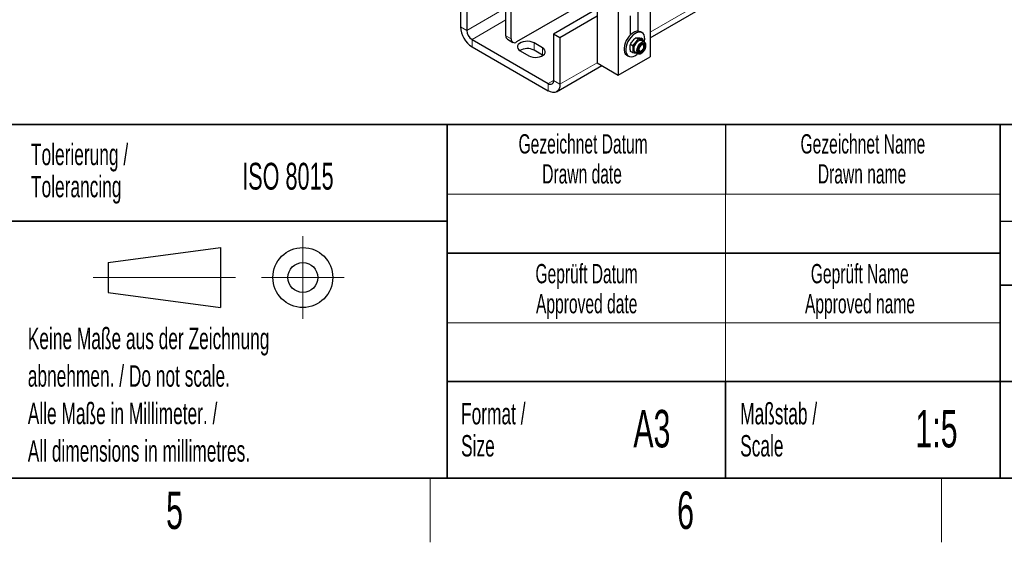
# Model space of a CAD drawing. Header units: millimetres. Extents: x 5 to 418, y 2 to 292.
# Tile 9 of 22: x 226 to 318, y 6 to 55. Entities that reach past the tile are written whole.
import ezdxf

# ---------------------------------------------------------------- set-up
doc = ezdxf.new("R2010")
doc.units = ezdxf.units.MM
doc.layers.add('SLD-0', color=7, linetype='Continuous')
doc.styles.add('SLDTEXTSTYLE0', font='TXT', dxfattribs={"width": 0.605})

msp = doc.modelspace()

# ---------------------------------------------------------------- linework, layer by layer
at = {"color": 7, "linetype": 'Continuous', "lineweight": 25}
for p, q in [((285.2797, 83.4106), (285.2797, 51.346)), ((282.3098, 64.8355), (282.3098, 49.6315)), ((271.8164, 53.2906), (271.8164, 61.2927)), ((272.3113, 53.0049), (272.3113, 61.007)), ((285.2797, 53.111), (295.3056, 58.8989)), ((267.5596, 58.4903), (267.5596, 54.1463)), ((268.1536, 58.1474), (268.1536, 53.8034)), ((281.0229, 57.4623), (272.8063, 52.719)), ((280.3299, 57.0623), (280.3299, 50.7745)), ((280.3299, 55.8043), (276.2711, 53.4612)), ((284.1412, 55.5472), (284.1412, 53.7253)), ((280.3299, 55.1185), (276.8651, 53.1183)), ((283.4483, 53.3736), (283.4483, 55.1472)), ((276.2711, 53.4612), (276.2711, 49.1172)), ((276.8651, 53.1183), (276.2711, 53.4612)), ((284.5336, 53.5748), (284.3752, 53.6662)), ((268.6485, 52.946), (275.7762, 48.8314)), ((271.9614, 52.9701), (272.4563, 52.6844)), ((275.2317, 52.1745), (274.4397, 52.6317)), ((276.8651, 53.1183), (276.8651, 48.7743)), ((283.4526, 52.5025), (283.6518, 52.3875)), ((284.1468, 53.0032), (283.9476, 53.1182)), ((284.6417, 52.959), (284.4426, 53.0739)), ((284.7611, 52.6886), (284.4938, 52.8429)), ((284.6588, 52.7476), (284.6417, 52.959)), ((268.6485, 52.2602), (275.7762, 48.1455)), ((273.1528, 51.8888), (273.9448, 51.4316)), ((275.2317, 51.4886), (274.4397, 51.9458)), ((283.6518, 51.7275), (283.4526, 51.8425)), ((283.8876, 51.7928), (284.1549, 51.6385)), ((284.0486, 51.5522), (284.1476, 51.6349)), ((284.4432, 51.8593), (284.4779, 51.8793)), ((284.7141, 52.2885), (284.7141, 52.3285)), ((275.2776, 51.4601), (275.2317, 51.4886)), ((280.3299, 50.7745), (282.3098, 49.6315)), ((282.3098, 49.6315), (285.2797, 51.346)), ((283.1153, 51.4838), (283.2737, 51.3924)), ((276.5461, 48.0692), (280.7811, 50.514))]:
    msp.add_line(p, q, dxfattribs=at)
at = {"color": 7, "linetype": 'Continuous', "lineweight": 18}
for p, q in [((291.3116, 57.1141), (285.2797, 53.6319)), ((271.8164, 55.9179), (268.1536, 53.8034)), ((268.6485, 52.946), (271.8164, 54.7748)), ((268.1536, 53.8034), (267.5596, 54.1463)), ((268.6485, 52.946), (268.6485, 52.2602)), ((271.8164, 53.2906), (272.3113, 53.0049)), ((274.4397, 51.9458), (274.4397, 52.6317)), ((275.2317, 51.4886), (275.2317, 52.1745)), ((280.3299, 50.7745), (276.8651, 48.7743)), ((275.7762, 48.8314), (276.2711, 49.1171)), ((275.7762, 48.8314), (275.7762, 48.1455)), ((276.2711, 49.1172), (276.8651, 48.7743))]:
    msp.add_line(p, q, dxfattribs=at)
at = {"color": 7, "linetype": 'Continuous', "lineweight": 25, "flags": 128}
for points in [[(284.3752, 53.6662), (284.3517, 53.6789), (284.2079, 53.7214), (284.0451, 53.7169), (283.8701, 53.6658), (283.6899, 53.57), (283.5121, 53.4334), (283.3438, 53.2617), (283.1919, 53.0619), (283.0626, 52.8421), (282.9614, 52.6115), (282.8922, 52.3793), (282.8579, 52.1551), (282.86, 51.9482), (282.8983, 51.7669), (282.9713, 51.6186), (283.0759, 51.5096), (283.1153, 51.4838)], [(284.7591, 52.6897), (284.7784, 52.793), (284.7945, 53.0097), (284.7743, 53.2048), (284.7183, 53.3704), (284.629, 53.4997), (284.5101, 53.5874), (284.3662, 53.6299), (284.2035, 53.6255), (284.0285, 53.5743), (283.8483, 53.4785), (283.6705, 53.342), (283.5021, 53.1703), (283.3503, 52.9704), (283.221, 52.7507), (283.1197, 52.52), (283.0506, 52.2878), (283.0163, 52.0637), (283.0184, 51.8567), (283.0567, 51.6754), (283.1296, 51.5272), (283.2343, 51.4181), (283.3664, 51.3527), (283.5205, 51.3335), (283.6902, 51.3615), (283.8687, 51.4354), (284.0486, 51.5522), (284.0486, 51.5522)], [(274.4397, 52.6317), (274.267, 52.7098), (274.067, 52.7618), (273.8512, 52.7846), (273.6322, 52.777), (273.4228, 52.7393), (273.235, 52.6738), (273.0799, 52.5842), (272.9664, 52.4759), (272.9012, 52.355), (272.8879, 52.2285), (272.9275, 52.104), (273.0175, 51.9885), (273.1528, 51.8888)], [(283.74, 52.0576), (283.7582, 52.2148), (283.8115, 52.3804), (283.8955, 52.5408), (284.0035, 52.6832), (284.1266, 52.796), (284.2549, 52.8701), (284.378, 52.8994), (284.4859, 52.8816), (284.5699, 52.8182), (284.5924, 52.7859)], [(284.4938, 52.8429), (284.4714, 52.854), (284.3688, 52.8709), (284.2517, 52.843), (284.1297, 52.7726), (284.0127, 52.6653), (283.91, 52.5299), (283.8301, 52.3773), (283.7794, 52.2199), (283.7621, 52.0704), (283.7794, 51.941), (283.8301, 51.8421), (283.8876, 51.7928)], [(284.755, 52.335), (284.7371, 52.2074), (284.6855, 52.0744), (284.6065, 51.9523), (284.5096, 51.8556), (284.4064, 51.796), (284.3095, 51.7808), (284.2305, 51.8118), (284.1789, 51.8851), (284.161, 51.9921), (284.1789, 52.1197), (284.2305, 52.2527), (284.3095, 52.3748), (284.4064, 52.4715), (284.5096, 52.5311), (284.6065, 52.5463), (284.6855, 52.5153), (284.7371, 52.442), (284.755, 52.335)], [(284.7105, 52.3264), (284.6924, 52.2045), (284.6407, 52.0782), (284.5623, 51.9646), (284.4678, 51.879), (284.37, 51.833), (284.2821, 51.8328), (284.2159, 51.8784), (284.1804, 51.9637), (284.1804, 52.0772), (284.2159, 52.2034), (284.2821, 52.3254), (284.37, 52.4268), (284.4678, 52.4937), (284.5623, 52.5172), (284.6407, 52.4941), (284.6924, 52.4275), (284.7105, 52.3264)], [(284.7141, 52.2856), (284.697, 52.3804), (284.6466, 52.4404), (284.5705, 52.4566), (284.4803, 52.4264), (284.3897, 52.3544), (284.3125, 52.2516), (284.2605, 52.1337), (284.2416, 52.0186), (284.2586, 51.9238), (284.309, 51.8638), (284.3851, 51.8477), (284.4753, 51.8779), (284.5659, 51.9499), (284.6431, 52.0526), (284.6951, 52.1705), (284.7141, 52.2856)], [(284.8075, 52.3653), (284.7885, 52.4854), (284.7338, 52.5706), (284.6492, 52.6117), (284.6124, 52.6147)], [(273.9448, 51.4316), (274.1174, 51.3535), (274.3175, 51.3015), (274.5333, 51.2787), (274.7523, 51.2864), (274.9617, 51.324), (275.1494, 51.3895), (275.3046, 51.4791), (275.4181, 51.5875), (275.4833, 51.7084), (275.4966, 51.8348), (275.457, 51.9594), (275.367, 52.0749), (275.2317, 52.1745)], [(284.2173, 51.7321), (284.2213, 51.73), (284.3176, 51.713), (284.4292, 51.7447), (284.5438, 51.8219), (284.6492, 51.9361), (284.7338, 52.0749), (284.7885, 52.2233), (284.8075, 52.3653)], [(284.2407, 51.8043), (284.2947, 51.7894), (284.3916, 51.8046), (284.4947, 51.8642), (284.5917, 51.9608), (284.6707, 52.083), (284.7222, 52.2159), (284.7402, 52.3436)], [(276.8651, 48.7743), (276.8442, 48.5411), (276.7822, 48.3409), (276.6816, 48.1816), (276.5462, 48.0693), (276.3811, 48.0081), (276.1929, 48.0006), (275.9886, 48.047), (275.7762, 48.1455)]]:
    msp.add_lwpolyline(points, dxfattribs=at)
at = {"color": 7, "linetype": 'Continuous', "lineweight": 18, "flags": 128}
msp.add_lwpolyline([(284.7589, 52.6898), (284.7387, 52.6997), (284.6361, 52.7166), (284.519, 52.6887), (284.397, 52.6183), (284.2799, 52.511), (284.1773, 52.3756), (284.0974, 52.223), (284.0467, 52.0656), (284.0294, 51.9161), (284.0467, 51.7867), (284.0974, 51.6878), (284.1534, 51.6394)], dxfattribs=at)
at = {"color": 7, "linetype": 'Continuous', "lineweight": 25}
for centre, radius, start, end in [((269.9238, 54.2538), 2.3667, 182.605478, 237.394522), ((269.2282, 53.8523), 1.0758, 182.605478, 237.394522), ((272.1594, 53.2527), 0.3451, 173.701152, 234.986667), ((272.6131, 52.9559), 0.3057, 170.785963, 309.203285), ((284.5389, 52.369), 0.2028, 352.807368, 53.192693), ((273.7987, 50.7435), 1.3625, 61.937001, 120.514587), ((284.0104, 52.0095), 0.2747, 169.913218, 264.956598), ((275.9694, 49.0682), 0.3057, 230.796715, 9.214037)]:
    msp.add_arc(centre, radius, start, end, dxfattribs=at)
for points, knots in [([(283.4526, 51.8425), (283.4387, 51.9605), (283.4108, 52.1966), (283.4387, 52.4005), (283.4526, 52.5025)], [0, 0, 0, 0, 0.5, 1, 1, 1, 1]), ([(283.4526, 52.5025), (283.4852, 52.5567), (283.5505, 52.6656), (283.6666, 52.8237), (283.7988, 52.9759), (283.8979, 53.0706), (283.9476, 53.1182)], [0, 0, 0, 0, 0.2447065, 0.4911898, 0.7444174, 1, 1, 1, 1]), ([(284.1468, 53.0032), (284.1142, 52.949), (284.0489, 52.8401), (283.9328, 52.682), (283.8006, 52.5298), (283.7015, 52.4351), (283.6518, 52.3875)], [0, 0, 0, 0, 0.2447066, 0.4911898, 0.7444174, 1, 1, 1, 1]), ([(283.9476, 53.1182), (283.9802, 53.119), (284.0455, 53.1205), (284.1616, 53.1138), (284.2938, 53.0987), (284.3928, 53.0822), (284.4426, 53.0739)], [0, 0, 0, 0, 0.2447065, 0.4911898, 0.7444174, 1, 1, 1, 1]), ([(284.6417, 52.959), (284.6092, 52.9582), (284.5439, 52.9566), (284.4278, 52.9634), (284.2956, 52.9785), (284.1965, 52.995), (284.1468, 53.0032)], [0, 0, 0, 0, 0.24470656, 0.49118982, 0.74441744, 1, 1, 1, 1]), ([(284.2314, 52.2944), (284.2584, 52.3365), (284.2961, 52.3954), (284.3612, 52.4676), (284.4175, 52.5195), (284.4843, 52.5657), (284.5506, 52.5972), (284.6134, 52.6113), (284.6641, 52.6107), (284.6881, 52.5975), (284.6983, 52.5919)], [0, 0, 0, 0, 0.18967499, 0.26516845, 0.38720893, 0.50874702, 0.63467041, 0.76343709, 0.8998091, 1, 1, 1, 1]), ([(284.7816, 51.9767), (284.8071, 52.0257), (284.8427, 52.0943), (284.8767, 52.1981), (284.8966, 52.2837), (284.9056, 52.3803), (284.8993, 52.4728), (284.8759, 52.5597), (284.8303, 52.6329), (284.7889, 52.6798), (284.7592, 52.689), (284.758, 52.6894)], [0, 0, 0, 0, 0.176246, 0.2467024, 0.3614985, 0.4771651, 0.5986717, 0.7238742, 0.8540163, 0.9940384, 1, 1, 1, 1]), ([(283.6518, 51.7275), (283.7475, 51.7118), (283.91, 51.6851), (284.0261, 51.6853), (284.0739, 51.6853)], [0, 0, 0, 0, 0.5886504, 1, 1, 1, 1]), ([(284.2175, 51.7353), (284.2109, 51.7379), (284.1853, 51.7478), (284.157, 51.7863), (284.1299, 51.8555), (284.1219, 51.9397), (284.1309, 52.0286), (284.1503, 52.11), (284.1804, 52.1979), (284.2128, 52.2592), (284.2314, 52.2944)], [0, 0, 0, 0, 0.0583568, 0.2252246, 0.3572615, 0.5175047, 0.6463064, 0.74494, 0.8535914, 1, 1, 1, 1]), ([(284.1531, 51.64), (284.1535, 51.6396), (284.1804, 51.6163), (284.2511, 51.6029), (284.3505, 51.6073), (284.4497, 51.6425), (284.5386, 51.6965), (284.6159, 51.7618), (284.6834, 51.8335), (284.7384, 51.9053), (284.7697, 51.957), (284.7816, 51.9767)], [0, 0, 0, 0, 0.0027164, 0.1676116, 0.317174, 0.4521088, 0.596183, 0.7075953, 0.8059162, 0.925931, 1, 1, 1, 1])]:
    msp.add_open_spline(points, degree=3, knots=knots, dxfattribs=at)
msp.add_open_spline([(283.6518, 52.3875), (283.6657, 52.2694), (283.6936, 52.0334), (283.6657, 51.8294), (283.6518, 51.7275)], degree=3, dxfattribs=at)
at = {"layer": 'SLD-0', "lineweight": 35}
for p, q in [((225.6167, 45), (266.3305, 45)), ((266.3305, 12), (266.3305, 45)), ((266.3305, 45), (266.3305, 12)), ((318, 45), (266.3305, 45)), ((318, 45), (318, 12)), ((318, 45), (318, 40.1053)), ((318, 45), (408, 45)), ((318, 45), (318, 12)), ((225.6167, 36), (266.3305, 36)), ((266.3305, 33), (318, 33)), ((408, 30), (318, 30)), ((266.3305, 21), (318, 21)), ((292.3305, 21), (292.3305, 12)), ((318, 21), (390, 21)), ((26, 12), (408, 12)), ((225.6167, 12), (266.3305, 12)), ((266.3305, 12), (318, 12)), ((408, 12), (318, 12))]:
    msp.add_line(p, q, dxfattribs=at)
at = {"layer": 'SLD-0'}
for p, q in [((292.3305, 45), (292.3305, 38.5)), ((318, 36), (408, 36))]:
    msp.add_line(p, q, dxfattribs=at)
at = {"layer": 'SLD-0', "lineweight": 18}
for p, q in [((266.3305, 38.5), (318, 38.5)), ((292.3305, 38.5), (292.3305, 33)), ((252.8396, 34.5746), (252.8396, 26.8746)), ((292.3305, 33), (292.3305, 26.5)), ((233.2396, 30.7246), (246.5396, 30.7246)), ((248.9896, 30.7246), (256.6896, 30.7246)), ((266.3305, 26.5), (318, 26.5)), ((292.3305, 26.5), (292.3305, 21)), ((264.75, 6), (264.75, 12)), ((312.5, 6), (312.5, 12))]:
    msp.add_line(p, q, dxfattribs=at)
at = {"layer": 'SLD-0', "lineweight": 25}
for p, q in [((234.6396, 32.1246), (245.1396, 33.5246)), ((245.1396, 33.5246), (245.1396, 27.9246)), ((234.6396, 32.1246), (234.6396, 29.3246)), ((234.6396, 29.3246), (245.1396, 27.9246))]:
    msp.add_line(p, q, dxfattribs=at)
for radius in [2.8, 1.4]:
    msp.add_circle((252.8396, 30.7246), radius, dxfattribs=at)

# ---------------------------------------------------------------- texts
at = {"layer": 'SLD-0', "style": 'SLDTEXTSTYLE0'}
for s, insert, char_height, attachment_point in [('Gezeichnet Datum', (279.0254, 44.1039), 1.8, 2), ('Gezeichnet Name', (305.1708, 44.1039), 1.8, 2), ('Tolerierung /', (227.4391, 43.2172), 2, 1), ('ISO 8015', (247.1716, 41.4342), 2.5, 1), ('Drawn date', (278.9303, 41.3039), 1.8, 2), ('Drawn name', (305.0871, 41.3039), 1.8, 2), ('Tolerancing', (227.4391, 40.2172), 2, 1), ('Geprüft Datum', (279.3494, 31.9851), 1.8, 2), ('Geprüft Name', (304.8762, 31.9851), 1.8, 2), ('Approved date', (279.362, 29.1851), 1.8, 2), ('Approved name', (304.9003, 29.1851), 1.8, 2), ('Keine Maße aus der Zeichnung', (227.1404, 26.0307), 2, 1), ('abnehmen. / Do not scale.', (227.1404, 22.5307), 2, 1), ('Alle Maße in Millimeter. /', (227.1404, 19.0307), 2, 1), ('Format /', (267.6251, 19.0116), 2, 1), ('A3', (285.4515, 18.3609), 3.5, 2), ('Maßstab /', (293.7029, 19.0116), 2, 1), ('1:5', (312.0467, 18.3609), 3.5, 2), ('All dimensions in millimetres.', (227.1404, 15.5307), 2, 1), ('Size', (267.6251, 16.0116), 2, 1), ('Scale', (293.7029, 16.0116), 2, 1), ('5', (240.8527, 10.743), 3.5, 2), ('6', (288.6027, 10.743), 3.5, 2)]:
    msp.add_mtext(s, dxfattribs=dict(at, insert=insert, char_height=char_height, attachment_point=attachment_point))

doc.saveas('drawing.dxf')
